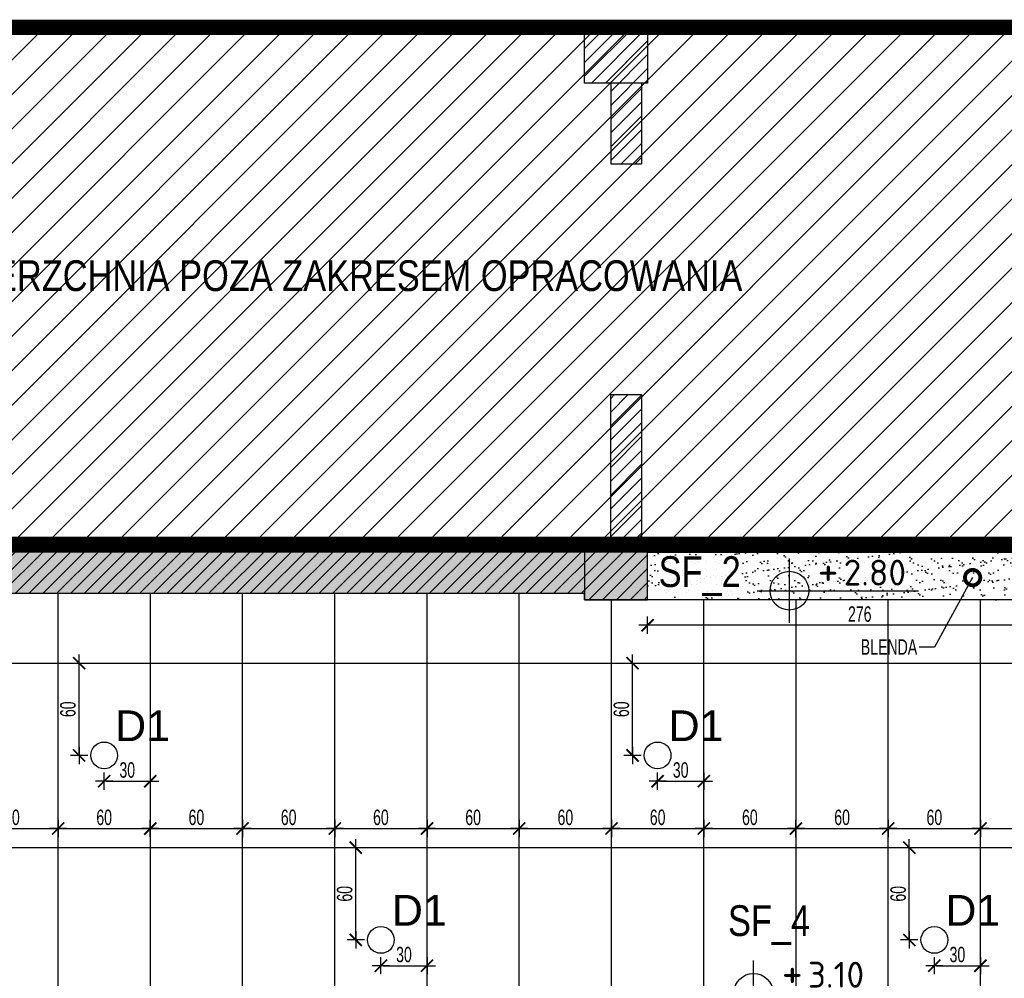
# Model space of a CAD drawing. Header units: millimetres. Extents: x 99331 to 130831, y -7610 to 25890.
# Tile 20 of 101: x 127007 to 127648, y 4120 to 4744. Entities that reach past the tile are written whole.
import ezdxf
from ezdxf import colors
from ezdxf.entities.mleader import LeaderData, LeaderLine
from ezdxf.enums import TextEntityAlignment as Align
from ezdxf.math import Vec2, Vec3

# ---------------------------------------------------------------- set-up
doc = ezdxf.new("R2010")
doc.units = ezdxf.units.MM
doc.linetypes.add('DASHED', pattern=[0.75, 0.5, -0.25])
doc.layers.get('DEFPOINTS').update_dxf_attribs({"lineweight": 9})
for name, color, linetype in [('_HSA_HATCH_WYPEŁNIENIA_PRZEGRÓD', 205, 'Continuous'), ('_HSA_OPIS', 43, 'Continuous'), ('_HSA_OŚWIETLENIE', 53, 'Continuous'), ('_HSA_SUFITY_HATCH', 161, 'Continuous'), ('_HSA_SUFITY_KOTY', 150, 'Continuous'), ('_HSA_SUFITY_OBRYS', 220, 'Continuous'), ('_HSA_SUFITY_OPISY', 43, 'Continuous'), ('_HSA_SUFITY_PODZIAŁ', 142, 'Continuous'), ('_HSA_WYM_50', 141, 'Continuous'), ('_HSA_ZAKRES_OPRACOWANIA', 213, 'Continuous'), ('_HSA_ŚCIANY_DZIAŁOWE', 6, 'Continuous'), ('_HSA_ŚCIANY_KONSTRUKCYJNE', 3, 'Continuous')]:
    doc.layers.add(name, color=color, linetype=linetype)
doc.layers.add('_HSA_ZAKRES_OPRACOWANIA_HATCH', color=31, linetype='Continuous', transparency=0.5)
doc.styles.add('ARIAL_100', font='Arial.ttf', dxfattribs={"width": 0.8, "height": 20})
doc.styles.add('ARIAL_50', font='Arial Narrow.ttf', dxfattribs={"width": 0.8, "height": 10})
doc.styles.add('ISO', font='ISOCPEUR.TTF')
doc.styles.get("Standard").update_dxf_attribs({"font": 'Arial.ttf'})
doc.dimstyles.new('WYM_WEWN_50', dxfattribs={"dimscale": 0.7, "dimtxt": 10, "dimasz": 2, "dimexe": 10, "dimexo": 0, "dimgap": 3, "dimtad": 1, "dimdec": 1, "dimrnd": 1e-05, "dimtxsty": 'ARIAL_50', "dimblk": 'Wym-03', "dimcen": 0, "dimdle": 10, "dimse1": 1, "dimse2": 1, "dimclrt": 256, "dimazin": 2, "dimtfac": 1, "dimtdec": 1, "dimtix": 1, "dimtmove": 2, "dimatfit": 0, "dimfxl": 1, "dimtolj": 1, "dimtzin": 0, "dimarcsym": 0})

# ---------------------------------------------------------------- blocks, each defined once
blk = doc.blocks.new('kota-rzut')
for p, q in [((0, 0), (0, 1.25)), ((-1.25, 0), (0, 0)), ((0, 0), (5, 0)), ((0, -1.25), (0, 0)), ((0.75, 0), (1.55, 0))]:
    blk.add_line(p, q)
blk.add_circle((0, 0), 0.75)
at = {"style": 'ISO'}
blk.add_attdef('±1', text='', height=1.2, dxfattribs=at).set_placement((1.5, 0.2), align=Align.CENTER)
blk.add_attdef('POZIOM1', (2.1, 0.2), '', height=1, dxfattribs=at)
blk = doc.blocks.new('_DotSmall')
at = {"color": 0, "linetype": 'ByBlock', "const_width": 0.5}
blk.add_lwpolyline([(-0.0625, 0, 1), (0.0625, 0, 1)], format="xyb", close=True, dxfattribs=at)
blk = doc.blocks.new('BDlux_D1')
blk.add_circle((0, 0), 8.7)
at = {"color": 7, "lineweight": 30, "insert": (7.16, 29.25), "char_height": 20, "attachment_point": 1}
blk.add_mtext_dynamic_manual_height_columns('D1', width=105.3716, gutter_width=1, heights=[0], dxfattribs=at)
blk = doc.blocks.new('Wym-03')
for p, q in [((-4, 0), (4, 0)), ((0, 4), (0, -4))]:
    blk.add_line(p, q)
blk.add_lwpolyline([(-2.83, -2.83, 0.8, 0.8, 0), (2.83, 2.83, 0.05, 0.05, 0)], format="xyseb")
blk = doc.blocks.new('*D311')
at = {"layer": '_HSA_WYM_50', "color": 0, "lineweight": -2, "transparency": 16777216}
blk.add_line((127243.73, 4128.56), (127270.93, 4128.56), dxfattribs=at)
at = {"layer": 'DEFPOINTS', "color": 0, "transparency": 16777216}
for p in [(127242.33, 4145.33), (127272.33, 4145.33), (127272.33, 4128.56)]:
    blk.add_point(p, dxfattribs=at)
at = {"layer": '_HSA_WYM_50', "color": 0, "lineweight": -2, "transparency": 16777216, "xscale": 1.4, "yscale": 1.4, "zscale": 1.4, "rotation": 180}
blk.add_blockref('Wym-03', (127242.33, 4128.56), dxfattribs=at)
at = {"layer": '_HSA_WYM_50', "color": 0, "lineweight": -2, "transparency": 16777216, "xscale": 1.4, "yscale": 1.4, "zscale": 1.4}
blk.add_blockref('Wym-03', (127272.33, 4128.56), dxfattribs=at)
at = {"layer": '_HSA_WYM_50', "transparency": 16777216, "insert": (127257.33, 4135.77), "char_height": 10, "attachment_point": 5, "style": 'ARIAL_50'}
blk.add_mtext('\\A1;30', dxfattribs=at)
blk = doc.blocks.new('*D312')
at = {"layer": '_HSA_WYM_50', "color": 0, "lineweight": -2, "transparency": 16777216}
blk.add_line((127226.01, 4146.73), (127226.01, 4203.93), dxfattribs=at)
at = {"layer": 'DEFPOINTS', "color": 0, "transparency": 16777216}
for p in [(127226.01, 4205.33), (127242.33, 4205.33), (127242.33, 4145.33)]:
    blk.add_point(p, dxfattribs=at)
at = {"layer": '_HSA_WYM_50', "color": 0, "lineweight": -2, "transparency": 16777216, "xscale": 1.4, "yscale": 1.4, "zscale": 1.4}
for p, rotation in [((127226.01, 4205.33), 90), ((127226.01, 4145.33), 270)]:
    blk.add_blockref('Wym-03', p, dxfattribs=dict(at, rotation=rotation))
at = {"layer": '_HSA_WYM_50', "transparency": 16777216, "insert": (127218.8, 4175.33), "char_height": 10, "attachment_point": 5, "rotation": 90, "style": 'ARIAL_50'}
blk.add_mtext('\\A1;60', dxfattribs=at)
blk = doc.blocks.new('*D316')
at = {"layer": '_HSA_WYM_50', "color": 0, "lineweight": -2, "transparency": 16777216}
blk.add_line((127063.73, 4248.56), (127090.93, 4248.56), dxfattribs=at)
at = {"layer": 'DEFPOINTS', "color": 0, "transparency": 16777216}
for p in [(127062.33, 4265.33), (127092.33, 4265.33), (127092.33, 4248.56)]:
    blk.add_point(p, dxfattribs=at)
at = {"layer": '_HSA_WYM_50', "color": 0, "lineweight": -2, "transparency": 16777216, "xscale": 1.4, "yscale": 1.4, "zscale": 1.4, "rotation": 180}
blk.add_blockref('Wym-03', (127062.33, 4248.56), dxfattribs=at)
at = {"layer": '_HSA_WYM_50', "color": 0, "lineweight": -2, "transparency": 16777216, "xscale": 1.4, "yscale": 1.4, "zscale": 1.4}
blk.add_blockref('Wym-03', (127092.33, 4248.56), dxfattribs=at)
at = {"layer": '_HSA_WYM_50', "transparency": 16777216, "insert": (127077.33, 4255.77), "char_height": 10, "attachment_point": 5, "style": 'ARIAL_50'}
blk.add_mtext('\\A1;30', dxfattribs=at)
blk = doc.blocks.new('*D315')
at = {"layer": '_HSA_WYM_50', "color": 0, "lineweight": -2, "transparency": 16777216}
blk.add_line((127046.01, 4266.73), (127046.01, 4323.93), dxfattribs=at)
at = {"layer": 'DEFPOINTS', "color": 0, "transparency": 16777216}
for p in [(127046.01, 4325.33), (127062.33, 4325.33), (127062.33, 4265.33)]:
    blk.add_point(p, dxfattribs=at)
at = {"layer": '_HSA_WYM_50', "color": 0, "lineweight": -2, "transparency": 16777216, "xscale": 1.4, "yscale": 1.4, "zscale": 1.4}
for p, rotation in [((127046.01, 4325.33), 90), ((127046.01, 4265.33), 270)]:
    blk.add_blockref('Wym-03', p, dxfattribs=dict(at, rotation=rotation))
at = {"layer": '_HSA_WYM_50', "transparency": 16777216, "insert": (127038.8, 4295.33), "char_height": 10, "attachment_point": 5, "rotation": 90, "style": 'ARIAL_50'}
blk.add_mtext('\\A1;60', dxfattribs=at)
blk = doc.blocks.new('*D318')
at = {"layer": '_HSA_WYM_50', "color": 0, "lineweight": -2, "transparency": 16777216}
blk.add_line((127423.73, 4248.56), (127450.93, 4248.56), dxfattribs=at)
at = {"layer": 'DEFPOINTS', "color": 0, "transparency": 16777216}
for p in [(127422.33, 4265.33), (127452.33, 4265.33), (127452.33, 4248.56)]:
    blk.add_point(p, dxfattribs=at)
at = {"layer": '_HSA_WYM_50', "color": 0, "lineweight": -2, "transparency": 16777216, "xscale": 1.4, "yscale": 1.4, "zscale": 1.4, "rotation": 180}
blk.add_blockref('Wym-03', (127422.33, 4248.56), dxfattribs=at)
at = {"layer": '_HSA_WYM_50', "color": 0, "lineweight": -2, "transparency": 16777216, "xscale": 1.4, "yscale": 1.4, "zscale": 1.4}
blk.add_blockref('Wym-03', (127452.33, 4248.56), dxfattribs=at)
at = {"layer": '_HSA_WYM_50', "transparency": 16777216, "insert": (127437.33, 4255.77), "char_height": 10, "attachment_point": 5, "style": 'ARIAL_50'}
blk.add_mtext('\\A1;30', dxfattribs=at)
blk = doc.blocks.new('*D317')
at = {"layer": '_HSA_WYM_50', "color": 0, "lineweight": -2, "transparency": 16777216}
blk.add_line((127406.01, 4266.73), (127406.01, 4323.93), dxfattribs=at)
at = {"layer": 'DEFPOINTS', "color": 0, "transparency": 16777216}
for p in [(127406.01, 4325.33), (127422.33, 4325.33), (127422.33, 4265.33)]:
    blk.add_point(p, dxfattribs=at)
at = {"layer": '_HSA_WYM_50', "color": 0, "lineweight": -2, "transparency": 16777216, "xscale": 1.4, "yscale": 1.4, "zscale": 1.4}
for p, rotation in [((127406.01, 4325.33), 90), ((127406.01, 4265.33), 270)]:
    blk.add_blockref('Wym-03', p, dxfattribs=dict(at, rotation=rotation))
at = {"layer": '_HSA_WYM_50', "transparency": 16777216, "insert": (127398.8, 4295.33), "char_height": 10, "attachment_point": 5, "rotation": 90, "style": 'ARIAL_50'}
blk.add_mtext('\\A1;60', dxfattribs=at)
blk = doc.blocks.new('*D320')
at = {"layer": '_HSA_WYM_50', "color": 0, "lineweight": -2, "transparency": 16777216}
blk.add_line((127603.73, 4128.56), (127630.93, 4128.56), dxfattribs=at)
at = {"layer": 'DEFPOINTS', "color": 0, "transparency": 16777216}
for p in [(127602.33, 4145.33), (127632.33, 4145.33), (127632.33, 4128.56)]:
    blk.add_point(p, dxfattribs=at)
at = {"layer": '_HSA_WYM_50', "color": 0, "lineweight": -2, "transparency": 16777216, "xscale": 1.4, "yscale": 1.4, "zscale": 1.4, "rotation": 180}
blk.add_blockref('Wym-03', (127602.33, 4128.56), dxfattribs=at)
at = {"layer": '_HSA_WYM_50', "color": 0, "lineweight": -2, "transparency": 16777216, "xscale": 1.4, "yscale": 1.4, "zscale": 1.4}
blk.add_blockref('Wym-03', (127632.33, 4128.56), dxfattribs=at)
at = {"layer": '_HSA_WYM_50', "transparency": 16777216, "insert": (127617.33, 4135.77), "char_height": 10, "attachment_point": 5, "style": 'ARIAL_50'}
blk.add_mtext('\\A1;30', dxfattribs=at)
blk = doc.blocks.new('*D319')
at = {"layer": '_HSA_WYM_50', "color": 0, "lineweight": -2, "transparency": 16777216}
blk.add_line((127586.01, 4146.73), (127586.01, 4203.93), dxfattribs=at)
at = {"layer": 'DEFPOINTS', "color": 0, "transparency": 16777216}
for p in [(127586.01, 4205.33), (127602.33, 4205.33), (127602.33, 4145.33)]:
    blk.add_point(p, dxfattribs=at)
at = {"layer": '_HSA_WYM_50', "color": 0, "lineweight": -2, "transparency": 16777216, "xscale": 1.4, "yscale": 1.4, "zscale": 1.4}
for p, rotation in [((127586.01, 4205.33), 90), ((127586.01, 4145.33), 270)]:
    blk.add_blockref('Wym-03', p, dxfattribs=dict(at, rotation=rotation))
at = {"layer": '_HSA_WYM_50', "transparency": 16777216, "insert": (127578.8, 4175.33), "char_height": 10, "attachment_point": 5, "rotation": 90, "style": 'ARIAL_50'}
blk.add_mtext('\\A1;60', dxfattribs=at)
blk = doc.blocks.new('*D458')
at = {"layer": '_HSA_WYM_50', "color": 0, "lineweight": -2, "transparency": 16777216}
blk.add_line((126973.73, 4217.78), (127030.93, 4217.78), dxfattribs=at)
at = {"layer": 'DEFPOINTS', "color": 0, "transparency": 16777216}
for p in [(127032.33, 4217.78), (126972.33, 4205.33), (127032.33, 4205.33)]:
    blk.add_point(p, dxfattribs=at)
at = {"layer": '_HSA_WYM_50', "color": 0, "lineweight": -2, "transparency": 16777216, "xscale": 1.4, "yscale": 1.4, "zscale": 1.4, "rotation": 180}
blk.add_blockref('Wym-03', (126972.33, 4217.78), dxfattribs=at)
at = {"layer": '_HSA_WYM_50', "color": 0, "lineweight": -2, "transparency": 16777216, "xscale": 1.4, "yscale": 1.4, "zscale": 1.4}
blk.add_blockref('Wym-03', (127032.33, 4217.78), dxfattribs=at)
at = {"layer": '_HSA_WYM_50', "transparency": 16777216, "insert": (127002.33, 4224.98), "char_height": 10, "attachment_point": 5, "style": 'ARIAL_50'}
blk.add_mtext('\\A1;60', dxfattribs=at)
blk = doc.blocks.new('*D459')
at = {"layer": '_HSA_WYM_50', "color": 0, "lineweight": -2, "transparency": 16777216}
blk.add_line((127033.73, 4217.78), (127090.93, 4217.78), dxfattribs=at)
at = {"layer": 'DEFPOINTS', "color": 0, "transparency": 16777216}
for p in [(127092.33, 4217.78), (127032.33, 4205.33), (127092.33, 4205.33)]:
    blk.add_point(p, dxfattribs=at)
at = {"layer": '_HSA_WYM_50', "color": 0, "lineweight": -2, "transparency": 16777216, "xscale": 1.4, "yscale": 1.4, "zscale": 1.4, "rotation": 180}
blk.add_blockref('Wym-03', (127032.33, 4217.78), dxfattribs=at)
at = {"layer": '_HSA_WYM_50', "color": 0, "lineweight": -2, "transparency": 16777216, "xscale": 1.4, "yscale": 1.4, "zscale": 1.4}
blk.add_blockref('Wym-03', (127092.33, 4217.78), dxfattribs=at)
at = {"layer": '_HSA_WYM_50', "transparency": 16777216, "insert": (127062.33, 4224.98), "char_height": 10, "attachment_point": 5, "style": 'ARIAL_50'}
blk.add_mtext('\\A1;60', dxfattribs=at)
blk = doc.blocks.new('*D460')
at = {"layer": '_HSA_WYM_50', "color": 0, "lineweight": -2, "transparency": 16777216}
blk.add_line((127093.73, 4217.78), (127150.93, 4217.78), dxfattribs=at)
at = {"layer": 'DEFPOINTS', "color": 0, "transparency": 16777216}
for p in [(127152.33, 4217.78), (127092.33, 4205.33), (127152.33, 4205.33)]:
    blk.add_point(p, dxfattribs=at)
at = {"layer": '_HSA_WYM_50', "color": 0, "lineweight": -2, "transparency": 16777216, "xscale": 1.4, "yscale": 1.4, "zscale": 1.4, "rotation": 180}
blk.add_blockref('Wym-03', (127092.33, 4217.78), dxfattribs=at)
at = {"layer": '_HSA_WYM_50', "color": 0, "lineweight": -2, "transparency": 16777216, "xscale": 1.4, "yscale": 1.4, "zscale": 1.4}
blk.add_blockref('Wym-03', (127152.33, 4217.78), dxfattribs=at)
at = {"layer": '_HSA_WYM_50', "transparency": 16777216, "insert": (127122.33, 4224.98), "char_height": 10, "attachment_point": 5, "style": 'ARIAL_50'}
blk.add_mtext('\\A1;60', dxfattribs=at)
blk = doc.blocks.new('*D461')
at = {"layer": '_HSA_WYM_50', "color": 0, "lineweight": -2, "transparency": 16777216}
blk.add_line((127153.73, 4217.78), (127210.93, 4217.78), dxfattribs=at)
at = {"layer": 'DEFPOINTS', "color": 0, "transparency": 16777216}
for p in [(127212.33, 4217.78), (127152.33, 4205.33), (127212.33, 4205.33)]:
    blk.add_point(p, dxfattribs=at)
at = {"layer": '_HSA_WYM_50', "color": 0, "lineweight": -2, "transparency": 16777216, "xscale": 1.4, "yscale": 1.4, "zscale": 1.4, "rotation": 180}
blk.add_blockref('Wym-03', (127152.33, 4217.78), dxfattribs=at)
at = {"layer": '_HSA_WYM_50', "color": 0, "lineweight": -2, "transparency": 16777216, "xscale": 1.4, "yscale": 1.4, "zscale": 1.4}
blk.add_blockref('Wym-03', (127212.33, 4217.78), dxfattribs=at)
at = {"layer": '_HSA_WYM_50', "transparency": 16777216, "insert": (127182.33, 4224.98), "char_height": 10, "attachment_point": 5, "style": 'ARIAL_50'}
blk.add_mtext('\\A1;60', dxfattribs=at)
blk = doc.blocks.new('*D462')
at = {"layer": '_HSA_WYM_50', "color": 0, "lineweight": -2, "transparency": 16777216}
blk.add_line((127213.73, 4217.78), (127270.93, 4217.78), dxfattribs=at)
at = {"layer": 'DEFPOINTS', "color": 0, "transparency": 16777216}
for p in [(127272.33, 4217.78), (127212.33, 4205.33), (127272.33, 4205.33)]:
    blk.add_point(p, dxfattribs=at)
at = {"layer": '_HSA_WYM_50', "color": 0, "lineweight": -2, "transparency": 16777216, "xscale": 1.4, "yscale": 1.4, "zscale": 1.4, "rotation": 180}
blk.add_blockref('Wym-03', (127212.33, 4217.78), dxfattribs=at)
at = {"layer": '_HSA_WYM_50', "color": 0, "lineweight": -2, "transparency": 16777216, "xscale": 1.4, "yscale": 1.4, "zscale": 1.4}
blk.add_blockref('Wym-03', (127272.33, 4217.78), dxfattribs=at)
at = {"layer": '_HSA_WYM_50', "transparency": 16777216, "insert": (127242.33, 4224.98), "char_height": 10, "attachment_point": 5, "style": 'ARIAL_50'}
blk.add_mtext('\\A1;60', dxfattribs=at)
blk = doc.blocks.new('*D463')
at = {"layer": '_HSA_WYM_50', "color": 0, "lineweight": -2, "transparency": 16777216}
blk.add_line((127273.73, 4217.78), (127330.93, 4217.78), dxfattribs=at)
at = {"layer": 'DEFPOINTS', "color": 0, "transparency": 16777216}
for p in [(127332.33, 4217.78), (127272.33, 4205.33), (127332.33, 4205.33)]:
    blk.add_point(p, dxfattribs=at)
at = {"layer": '_HSA_WYM_50', "color": 0, "lineweight": -2, "transparency": 16777216, "xscale": 1.4, "yscale": 1.4, "zscale": 1.4, "rotation": 180}
blk.add_blockref('Wym-03', (127272.33, 4217.78), dxfattribs=at)
at = {"layer": '_HSA_WYM_50', "color": 0, "lineweight": -2, "transparency": 16777216, "xscale": 1.4, "yscale": 1.4, "zscale": 1.4}
blk.add_blockref('Wym-03', (127332.33, 4217.78), dxfattribs=at)
at = {"layer": '_HSA_WYM_50', "transparency": 16777216, "insert": (127302.33, 4224.98), "char_height": 10, "attachment_point": 5, "style": 'ARIAL_50'}
blk.add_mtext('\\A1;60', dxfattribs=at)
blk = doc.blocks.new('*D464')
at = {"layer": '_HSA_WYM_50', "color": 0, "lineweight": -2, "transparency": 16777216}
blk.add_line((127333.73, 4217.78), (127390.93, 4217.78), dxfattribs=at)
at = {"layer": 'DEFPOINTS', "color": 0, "transparency": 16777216}
for p in [(127392.33, 4217.78), (127332.33, 4205.33), (127392.33, 4205.33)]:
    blk.add_point(p, dxfattribs=at)
at = {"layer": '_HSA_WYM_50', "color": 0, "lineweight": -2, "transparency": 16777216, "xscale": 1.4, "yscale": 1.4, "zscale": 1.4, "rotation": 180}
blk.add_blockref('Wym-03', (127332.33, 4217.78), dxfattribs=at)
at = {"layer": '_HSA_WYM_50', "color": 0, "lineweight": -2, "transparency": 16777216, "xscale": 1.4, "yscale": 1.4, "zscale": 1.4}
blk.add_blockref('Wym-03', (127392.33, 4217.78), dxfattribs=at)
at = {"layer": '_HSA_WYM_50', "transparency": 16777216, "insert": (127362.33, 4224.98), "char_height": 10, "attachment_point": 5, "style": 'ARIAL_50'}
blk.add_mtext('\\A1;60', dxfattribs=at)
blk = doc.blocks.new('*D465')
at = {"layer": '_HSA_WYM_50', "color": 0, "lineweight": -2, "transparency": 16777216}
blk.add_line((127393.73, 4217.78), (127450.93, 4217.78), dxfattribs=at)
at = {"layer": 'DEFPOINTS', "color": 0, "transparency": 16777216}
for p in [(127452.33, 4217.78), (127392.33, 4205.33), (127452.33, 4205.33)]:
    blk.add_point(p, dxfattribs=at)
at = {"layer": '_HSA_WYM_50', "color": 0, "lineweight": -2, "transparency": 16777216, "xscale": 1.4, "yscale": 1.4, "zscale": 1.4, "rotation": 180}
blk.add_blockref('Wym-03', (127392.33, 4217.78), dxfattribs=at)
at = {"layer": '_HSA_WYM_50', "color": 0, "lineweight": -2, "transparency": 16777216, "xscale": 1.4, "yscale": 1.4, "zscale": 1.4}
blk.add_blockref('Wym-03', (127452.33, 4217.78), dxfattribs=at)
at = {"layer": '_HSA_WYM_50', "transparency": 16777216, "insert": (127422.33, 4224.98), "char_height": 10, "attachment_point": 5, "style": 'ARIAL_50'}
blk.add_mtext('\\A1;60', dxfattribs=at)
blk = doc.blocks.new('*D466')
at = {"layer": '_HSA_WYM_50', "color": 0, "lineweight": -2, "transparency": 16777216}
blk.add_line((127453.73, 4217.78), (127510.93, 4217.78), dxfattribs=at)
at = {"layer": 'DEFPOINTS', "color": 0, "transparency": 16777216}
for p in [(127512.33, 4217.78), (127452.33, 4205.33), (127512.33, 4205.33)]:
    blk.add_point(p, dxfattribs=at)
at = {"layer": '_HSA_WYM_50', "color": 0, "lineweight": -2, "transparency": 16777216, "xscale": 1.4, "yscale": 1.4, "zscale": 1.4, "rotation": 180}
blk.add_blockref('Wym-03', (127452.33, 4217.78), dxfattribs=at)
at = {"layer": '_HSA_WYM_50', "color": 0, "lineweight": -2, "transparency": 16777216, "xscale": 1.4, "yscale": 1.4, "zscale": 1.4}
blk.add_blockref('Wym-03', (127512.33, 4217.78), dxfattribs=at)
at = {"layer": '_HSA_WYM_50', "transparency": 16777216, "insert": (127482.33, 4224.98), "char_height": 10, "attachment_point": 5, "style": 'ARIAL_50'}
blk.add_mtext('\\A1;60', dxfattribs=at)
blk = doc.blocks.new('*D467')
at = {"layer": '_HSA_WYM_50', "color": 0, "lineweight": -2, "transparency": 16777216}
blk.add_line((127513.73, 4217.78), (127570.93, 4217.78), dxfattribs=at)
at = {"layer": 'DEFPOINTS', "color": 0, "transparency": 16777216}
for p in [(127572.33, 4217.78), (127512.33, 4205.33), (127572.33, 4205.33)]:
    blk.add_point(p, dxfattribs=at)
at = {"layer": '_HSA_WYM_50', "color": 0, "lineweight": -2, "transparency": 16777216, "xscale": 1.4, "yscale": 1.4, "zscale": 1.4, "rotation": 180}
blk.add_blockref('Wym-03', (127512.33, 4217.78), dxfattribs=at)
at = {"layer": '_HSA_WYM_50', "color": 0, "lineweight": -2, "transparency": 16777216, "xscale": 1.4, "yscale": 1.4, "zscale": 1.4}
blk.add_blockref('Wym-03', (127572.33, 4217.78), dxfattribs=at)
at = {"layer": '_HSA_WYM_50', "transparency": 16777216, "insert": (127542.33, 4224.98), "char_height": 10, "attachment_point": 5, "style": 'ARIAL_50'}
blk.add_mtext('\\A1;60', dxfattribs=at)
blk = doc.blocks.new('*D468')
at = {"layer": '_HSA_WYM_50', "color": 0, "lineweight": -2, "transparency": 16777216}
blk.add_line((127573.73, 4217.78), (127630.93, 4217.78), dxfattribs=at)
at = {"layer": 'DEFPOINTS', "color": 0, "transparency": 16777216}
for p in [(127632.33, 4217.78), (127572.33, 4205.33), (127632.33, 4205.33)]:
    blk.add_point(p, dxfattribs=at)
at = {"layer": '_HSA_WYM_50', "color": 0, "lineweight": -2, "transparency": 16777216, "xscale": 1.4, "yscale": 1.4, "zscale": 1.4, "rotation": 180}
blk.add_blockref('Wym-03', (127572.33, 4217.78), dxfattribs=at)
at = {"layer": '_HSA_WYM_50', "color": 0, "lineweight": -2, "transparency": 16777216, "xscale": 1.4, "yscale": 1.4, "zscale": 1.4}
blk.add_blockref('Wym-03', (127632.33, 4217.78), dxfattribs=at)
at = {"layer": '_HSA_WYM_50', "transparency": 16777216, "insert": (127602.33, 4224.98), "char_height": 10, "attachment_point": 5, "style": 'ARIAL_50'}
blk.add_mtext('\\A1;60', dxfattribs=at)
blk = doc.blocks.new('*D469')
at = {"layer": '_HSA_WYM_50', "color": 0, "lineweight": -2, "transparency": 16777216}
blk.add_line((127633.73, 4217.78), (127690.41, 4217.78), dxfattribs=at)
at = {"layer": 'DEFPOINTS', "color": 0, "transparency": 16777216}
for p in [(127691.81, 4217.78), (127632.33, 4205.33), (127691.81, 4205.33)]:
    blk.add_point(p, dxfattribs=at)
at = {"layer": '_HSA_WYM_50', "color": 0, "lineweight": -2, "transparency": 16777216, "xscale": 1.4, "yscale": 1.4, "zscale": 1.4, "rotation": 180}
blk.add_blockref('Wym-03', (127632.33, 4217.78), dxfattribs=at)
at = {"layer": '_HSA_WYM_50', "color": 0, "lineweight": -2, "transparency": 16777216, "xscale": 1.4, "yscale": 1.4, "zscale": 1.4}
blk.add_blockref('Wym-03', (127691.81, 4217.78), dxfattribs=at)
at = {"layer": '_HSA_WYM_50', "transparency": 16777216, "insert": (127662.07, 4225.89), "char_height": 10, "attachment_point": 5, "style": 'ARIAL_50'}
blk.add_mtext('\\A1;59,5', dxfattribs=at)
blk = doc.blocks.new('*D470')
at = {"layer": '_HSA_WYM_50', "color": 0, "lineweight": -2, "transparency": 16777216}
blk.add_line((127690.41, 4349.98), (127417.21, 4349.98), dxfattribs=at)
at = {"layer": 'DEFPOINTS', "color": 0, "transparency": 16777216}
for p in [(127415.81, 4366.53), (127691.81, 4366.53), (127415.81, 4349.98)]:
    blk.add_point(p, dxfattribs=at)
at = {"layer": '_HSA_WYM_50', "color": 0, "lineweight": -2, "transparency": 16777216, "xscale": 1.4, "yscale": 1.4, "zscale": 1.4}
for p, rotation in [((127415.81, 4349.98), 180.0000000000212), ((127691.81, 4349.98), 2.118305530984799e-11)]:
    blk.add_blockref('Wym-03', p, dxfattribs=dict(at, rotation=rotation))
at = {"layer": '_HSA_WYM_50', "transparency": 16777216, "insert": (127553.81, 4357.18), "char_height": 10, "attachment_point": 5, "style": 'ARIAL_50'}
blk.add_mtext('\\A1;276', dxfattribs=at)

msp = doc.modelspace()

# ---------------------------------------------------------------- hatches: boundary and pattern name
at = {"layer": '_HSA_HATCH_WYPEŁNIENIA_PRZEGRÓD'}
h = msp.add_hatch(dxfattribs=at)
h.set_pattern_fill('ANSI31', color=256, scale=2, style=0)
h.set_pattern_definition([(45, (56000, -17000), (-4.49012806, 4.49012806), [])])
h.paths.add_polyline_path([(127415.81, 4397.53), (127374.81, 4397.53), (127374.81, 4366.53), (127415.81, 4366.53)])
h.paths.add_polyline_path([(127374.81, 4397.53), (126839.33, 4397.53), (126839.33, 4370.53), (127374.81, 4370.53)])
h.paths.add_polyline_path([(127411.81, 4402.53), (127391.81, 4402.53), (127391.81, 4397.53), (127411.81, 4397.53)])
at = {"layer": '_HSA_HATCH_WYPEŁNIENIA_PRZEGRÓD', "true_color": 0x969696}
msp.add_hatch(color=252, dxfattribs=at).paths.add_polyline_path([(127415.81, 4366.53), (127374.81, 4366.53), (127374.81, 4370.53), (126839.33, 4370.53), (126839.33, 4397.53), (127415.81, 4397.53)])
at = {"layer": '_HSA_SUFITY_HATCH'}
h = msp.add_hatch(dxfattribs=at)
h.set_pattern_fill('AR-SAND', color=256, scale=0.2)
h.set_pattern_definition([(37.5, (4439.378, -1292.308), (-0.32000626, 9.78826475), [0, -7.7216, 0, -8.636, 0, -8.255]), (7.5, (4439.378, -1292.308), (8.9904657, 14.336502), [0, -4.1656, 0, -6.9596, 0, -2.667]), (327.5, (4433.13, -1292.308), (15.8198474, 0.0287437), [0, -2.54, 0, -9.144, 0, -11.938]), (317.5, (4433.13, -1292.308), (15.271129, 4.4585865), [0, -1.27, 0, -5.9944, 0, -6.858])])
h.paths.add_polyline_path([(127415.81, 4397.53), (127691.81, 4397.53), (127691.81, 4366.53), (127415.81, 4366.53)])
at = {"layer": '_HSA_SUFITY_PODZIAŁ', "transparency": 33554687}
h = msp.add_hatch(dxfattribs=at)
h.set_pattern_fill('_USER', color=256, scale=60, angle=90, pattern_type=0)
h.set_pattern_definition([(90, (126792.325, 4207.33), (-60, 4e-15), [])])
h.paths.add_polyline_path([(127691.81, 4366.53), (127374.81, 4366.53), (127374.81, 4370.53), (126792.33, 4370.53), (126792.33, 4044.14), (127691.81, 4044.14)])
h = msp.add_hatch(dxfattribs=at)
h.set_pattern_fill('_USER', color=256, scale=120, pattern_type=0)
h.set_pattern_definition([(0, (127691.81, 4205.33), (0, 120), [])])
h.paths.add_polyline_path([(127691.81, 4366.53), (127374.81, 4366.53), (127374.81, 4370.53), (126792.33, 4370.53), (126792.33, 4044.14), (127691.81, 4044.14)])
at = {"layer": '_HSA_ZAKRES_OPRACOWANIA_HATCH', "linetype": 'Continuous', "lineweight": 0}
h = msp.add_hatch(dxfattribs=at)
h.set_pattern_fill('ANSI31', color=256, scale=5, style=0)
h.set_pattern_definition([(45, (3403.783, -17000), (-11.2253202, 11.2253202), [])])
h.paths.add_polyline_path([(128358.19, 4738.73), (126601.39, 4738.73), (126601.39, 4360.53), (126749.33, 4360.53), (126749.33, 4395.53), (126784.33, 4395.53), (126784.33, 4411.25), (126844.33, 4411.25), (126844.33, 4402.53), (127686.81, 4402.53), (127686.81, 4701.88), (128358.19, 4701.88)])
h.paths.add_polyline_path([(126739.33, 2854.57), (128358.19, 2854.57), (128358.19, 2891.42), (127683.81, 2891.42), (127683.81, 3057.14), (127686.81, 3526.14), (127389.33, 3526.14), (127389.33, 3759.14), (126739.33, 3759.14)])
at = {"layer": '_HSA_ZAKRES_OPRACOWANIA_HATCH'}
h = msp.add_hatch(dxfattribs=at)
h.set_pattern_fill('ANSI31', color=256, scale=2, style=0)
h.set_pattern_definition([(45, (16000, -17000), (-4.49012806, 4.49012806), [])])
h.paths.add_polyline_path([(127411.81, 4702.53), (127391.81, 4702.53), (127391.81, 4649.96), (127411.81, 4649.96)])
h.paths.add_polyline_path([(127415.81, 4735.53), (127374.81, 4735.53), (127374.81, 4702.53), (127415.81, 4702.53)])
h.paths.add_polyline_path([(127411.81, 4738.73), (127391.81, 4738.73), (127391.81, 4735.53), (127411.81, 4735.53)])
h = msp.add_hatch(dxfattribs=at)
h.set_pattern_fill('ANSI31', color=256, scale=2, style=0)
h.set_pattern_definition([(45, (127404.593, 4402.527), (-4.49013, 4.49013), [])])
h.paths.add_polyline_path([(127411.81, 4499.96), (127391.81, 4499.96), (127391.81, 4402.53), (127411.81, 4402.53)])

# ---------------------------------------------------------------- linework, layer by layer
at = {"layer": '_HSA_SUFITY_OBRYS'}
for points in [[(127415.81, 4397.53), (127691.81, 4397.53), (127691.81, 4366.53), (127415.81, 4366.53)], [(127691.81, 4366.53), (127374.81, 4366.53), (127374.81, 4370.53), (126792.33, 4370.53), (126792.33, 4044.14), (127691.81, 4044.14)]]:
    msp.add_lwpolyline(points, close=True, dxfattribs=at)
at = {"layer": '_HSA_ZAKRES_OPRACOWANIA', "linetype": 'DASHED', "ltscale": 60, "const_width": 10}
for points in [[(128440.02, 2891.42), (128440.02, 2854.57), (126601.39, 2854.57), (126601.39, 4738.73), (128440.02, 4738.73), (128440.02, 4701.88)], [(126601.39, 4360.53), (126749.33, 4360.53), (126749.33, 4395.53), (126784.33, 4395.53), (126784.33, 4411.25), (126844.33, 4411.25), (126844.33, 4402.53), (127686.81, 4402.53), (127686.81, 4701.88), (128440.02, 4701.88)]]:
    msp.add_lwpolyline(points, dxfattribs=at)
at = {"layer": '_HSA_ZAKRES_OPRACOWANIA_HATCH'}
for p, q in [((127391.81, 4735.53), (127391.81, 4738.73)), ((127411.81, 4735.53), (127411.81, 4738.73)), ((127391.81, 4649.96), (127411.81, 4649.96)), ((127391.81, 4499.96), (127411.81, 4499.96)), ((127391.81, 4402.53), (127391.81, 4499.96)), ((127411.81, 4499.96), (127411.81, 4402.53))]:
    msp.add_line(p, q, dxfattribs=at)
msp.add_lwpolyline([(127374.81, 4735.53), (127415.81, 4735.53), (127415.81, 4702.53), (127374.81, 4702.53)], close=True, dxfattribs=at)
for points in [[(127391.81, 4702.53), (127391.81, 4649.96)], [(127411.81, 4702.53), (127411.81, 4649.96)]]:
    msp.add_lwpolyline(points, dxfattribs=at)
at = {"layer": '_HSA_ŚCIANY_DZIAŁOWE'}
for points in [[(127391.81, 4402.53), (127391.81, 4397.53)], [(127411.81, 4402.53), (127411.81, 4397.53)], [(127374.81, 4397.53), (126839.33, 4397.53)], [(127374.81, 4370.53), (126839.33, 4370.53)]]:
    msp.add_lwpolyline(points, dxfattribs=at)
at = {"layer": '_HSA_ŚCIANY_KONSTRUKCYJNE'}
for p, q in [((127415.81, 4397.53), (127374.81, 4397.53)), ((127374.81, 4397.53), (127374.81, 4366.53)), ((127415.81, 4366.53), (127415.81, 4397.53)), ((127374.81, 4366.53), (127415.81, 4366.53))]:
    msp.add_line(p, q, dxfattribs=at)

# ---------------------------------------------------------------- block references
at = {"layer": '_HSA_OŚWIETLENIE'}
for p in [(127062.33, 4265.33), (127422.33, 4265.33), (127242.33, 4145.33), (127602.33, 4145.33)]:
    msp.add_blockref('BDlux_D1', p, dxfattribs=at)
at = {"layer": '_HSA_SUFITY_KOTY', "xscale": 16.8, "yscale": 16.8, "zscale": 16.8}
for p, values in [((127508.04, 4372.44), {'±1': '+', 'POZIOM1': '2.80'}), ((127484.7, 4110.94), {'±1': '+', 'POZIOM1': '3.10'})]:
    msp.add_blockref('kota-rzut', p, dxfattribs=at).add_auto_attribs(values)

# ---------------------------------------------------------------- texts
at = {"layer": '_HSA_OPIS', "insert": (126917.11, 4587.29), "char_height": 20, "attachment_point": 1, "style": 'ARIAL_100'}
msp.add_mtext_dynamic_manual_height_columns('\\pxqc;POWIERZCHNIA POZA ZAKRESEM OPRACOWANIA', width=574.3203, gutter_width=2250.21, heights=[0], dxfattribs=at)
at = {"layer": '_HSA_SUFITY_OPISY', "char_height": 20, "attachment_point": 1, "style": 'ARIAL_100'}
for s, insert in [('SF_2', (127422.99, 4394.83)), ('SF_4', (127468.1, 4167.88, 0))]:
    msp.add_mtext(s, dxfattribs=dict(at, insert=insert))

# ---------------------------------------------------------------- dimensions: what is measured, and where the dimension line sits
at = {"layer": '_HSA_WYM_50'}
for p1, p2, distance, picture, middle in [((127691.81, 4366.53), (127415.81, 4366.53), 16.55, '*D470', (127553.81, 4357.18)), ((127062.33, 4265.33), (127062.33, 4325.33), 16.32, '*D315', (127038.8, 4295.33)), ((127422.33, 4265.33), (127422.33, 4325.33), 16.32, '*D317', (127398.8, 4295.33)), ((127062.33, 4265.33), (127092.33, 4265.33), -16.77, '*D316', (127077.33, 4255.77)), ((127422.33, 4265.33), (127452.33, 4265.33), -16.77, '*D318', (127437.33, 4255.77)), ((127242.33, 4145.33), (127242.33, 4205.33), 16.32, '*D312', (127218.8, 4175.33)), ((127602.33, 4145.33), (127602.33, 4205.33), 16.32, '*D319', (127578.8, 4175.33)), ((127242.33, 4145.33), (127272.33, 4145.33), -16.77, '*D311', (127257.33, 4135.77)), ((127602.33, 4145.33), (127632.33, 4145.33), -16.77, '*D320', (127617.33, 4135.77))]:
    dim = msp.add_aligned_dim(p1=p1, p2=p2, distance=distance, dimstyle='WYM_WEWN_50', dxfattribs=at)
    dim.commit()
    dim.dimension.update_dxf_attribs({"geometry": picture, "text_midpoint": middle})
for base, p1, p2, picture, middle in [((127032.33, 4217.78), (126972.33, 4205.33), (127032.33, 4205.33), '*D458', (127002.33, 4224.98)), ((127092.33, 4217.78), (127032.33, 4205.33), (127092.33, 4205.33), '*D459', (127062.33, 4224.98)), ((127152.33, 4217.78), (127092.33, 4205.33), (127152.33, 4205.33), '*D460', (127122.33, 4224.98)), ((127212.33, 4217.78), (127152.33, 4205.33), (127212.33, 4205.33), '*D461', (127182.33, 4224.98)), ((127272.33, 4217.78), (127212.33, 4205.33), (127272.33, 4205.33), '*D462', (127242.33, 4224.98)), ((127332.33, 4217.78), (127272.33, 4205.33), (127332.33, 4205.33), '*D463', (127302.33, 4224.98)), ((127392.33, 4217.78), (127332.33, 4205.33), (127392.33, 4205.33), '*D464', (127362.33, 4224.98)), ((127452.33, 4217.78), (127392.33, 4205.33), (127452.33, 4205.33), '*D465', (127422.33, 4224.98)), ((127512.33, 4217.78), (127452.33, 4205.33), (127512.33, 4205.33), '*D466', (127482.33, 4224.98)), ((127572.33, 4217.78), (127512.33, 4205.33), (127572.33, 4205.33), '*D467', (127542.33, 4224.98)), ((127632.33, 4217.78), (127572.33, 4205.33), (127632.33, 4205.33), '*D468', (127602.33, 4224.98)), ((127691.81, 4217.78), (127632.33, 4205.33), (127691.81, 4205.33), '*D469', (127662.07, 4225.89))]:
    dim = msp.add_linear_dim(base=base, p1=p1, p2=p2, angle=180, dimstyle='WYM_WEWN_50', dxfattribs=at)
    dim.commit()
    dim.dimension.update_dxf_attribs({"geometry": picture, "text_midpoint": middle})

# ---------------------------------------------------------------- leaders
at = {"layer": '_HSA_SUFITY_OPISY'}
ml = msp.add_multileader_mtext('Standard', dxfattribs=at)
ml.set_content('BLENDA', color=256, style='ARIAL_50')
ml.set_leader_properties()
ml.set_arrow_properties(name='DOTSMALL')
ml.build(insert=Vec2(0, 0))
ml.multileader.update_dxf_attribs({"dogleg_length": 10, "arrow_head_size": 20})
ctx = ml.context
ctx.base_point, ctx.char_height, ctx.arrow_head_size, ctx.plane_origin = Vec3(127552.52, 4335.81), 10, 20, Vec3(126856.1, 5173.34)
notes = []
notes.append((ctx, [(0, (1, 1, 0), (127602.52, 4335.81), (-1, 0), 10, [(0, [(127627.22, 4380.96)], 0, [])])]))
ctx.mtext.insert, ctx.mtext.rotation, ctx.mtext.defined_height = Vec3(127554.52, 4340.81), -6.283185, 173.28
for ctx, leaders in notes:
    for number, flags, end, landing, length, lines in leaders:
        leader = LeaderData()
        leader.index, (leader.has_last_leader_line, leader.has_dogleg_vector, leader.attachment_direction) = number, flags
        leader.last_leader_point, leader.dogleg_vector, leader.dogleg_length = Vec3(end), Vec3(landing), length
        for number, points, colour, breaks in lines:
            line = LeaderLine()
            line.index, line.vertices, line.color, line.breaks = number, Vec3.list(points), colors.encode_raw_color(colour), breaks
            leader.lines.append(line)
        ctx.leaders.append(leader)

doc.saveas('drawing.dxf')
